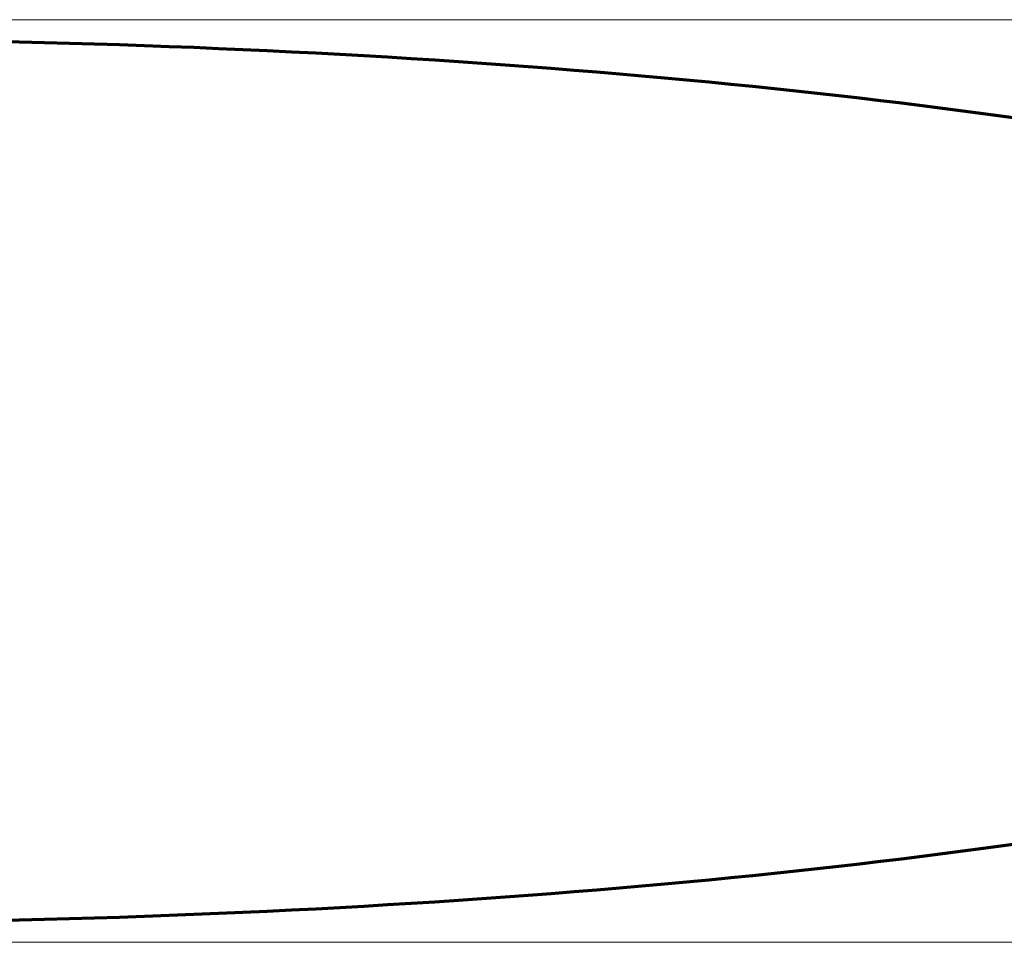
# Model space of a CAD drawing. Header units: inches. Extents: x 0 to 48, y -19.6 to 10.
# Tile 235 of 241: x 26.8 to 37.5, y -12 to -2. Entities that reach past the tile are written whole.
import ezdxf

# ---------------------------------------------------------------- set-up
doc = ezdxf.new("R2010")
doc.units = ezdxf.units.IN
doc.header["$MEASUREMENT"] = 0
doc.layers.add('Layer 1', color=7, linetype='Continuous')

msp = doc.modelspace()

# ---------------------------------------------------------------- linework, layer by layer
at = {"layer": 'Layer 1', "lineweight": 0}
msp.add_lwpolyline([(48, -2.007), (48, -12.007), (0, -12.007), (0, -2.007), (48, -2.007)], dxfattribs=at)
at = {"layer": 'Layer 1', "color": 250, "lineweight": 18, "true_color": 0x231f20}
msp.add_lwpolyline([(48, -2.007), (48, -12.007), (0, -12.007), (0, -2.007), (48, -2.007)], dxfattribs=at)
at = {"layer": 'Layer 1', "lineweight": 0}
msp.add_open_spline([(24, -11.8), (30.03, -11.8), (35.536, -11.349), (39.731, -10.605), (39.731, -10.601), (39.731, -10.598), (39.731, -10.595), (39.731, -9.655), (40.633, -8.892), (41.746, -8.892), (42.498, -8.892), (43.154, -9.241), (43.501, -9.757), (46.214, -8.979), (47.809, -8.031), (47.809, -7.007), (47.809, -5.984), (46.214, -5.036), (43.501, -4.257), (43.154, -4.773), (42.498, -5.122), (41.746, -5.122), (40.633, -5.122), (39.731, -4.36), (39.731, -3.42), (39.731, -3.416), (39.731, -3.413), (39.731, -3.41), (35.536, -2.666), (30.03, -2.214), (24, -2.214), (17.97, -2.214), (12.464, -2.666), (8.269, -3.41), (8.269, -3.413), (8.269, -3.416), (8.269, -3.42), (8.269, -4.36), (7.367, -5.122), (6.254, -5.122), (5.502, -5.122), (4.846, -4.773), (4.499, -4.257), (1.785, -5.036), (0.192, -5.984), (0.192, -7.007), (0.192, -8.031), (1.785, -8.979), (4.499, -9.757), (4.846, -9.241), (5.502, -8.892), (6.254, -8.892), (7.367, -8.892), (8.269, -9.655), (8.269, -10.595), (8.269, -10.598), (8.269, -10.601), (8.269, -10.605), (12.464, -11.349), (17.97, -11.8), (24, -11.8)], degree=3, knots=[0, 0, 0, 0, 1, 1, 1, 2, 2, 2, 3, 3, 3, 4, 4, 4, 5, 5, 5, 6, 6, 6, 7, 7, 7, 8, 8, 8, 9, 9, 9, 10, 10, 10, 11, 11, 11, 12, 12, 12, 13, 13, 13, 14, 14, 14, 15, 15, 15, 16, 16, 16, 17, 17, 17, 18, 18, 18, 19, 19, 19, 20, 20, 20, 20], dxfattribs=at)
at = {"layer": 'Layer 1', "color": 177, "lineweight": 70, "true_color": 0x2e3092}
msp.add_open_spline([(24, -11.8), (30.03, -11.8), (35.536, -11.349), (39.731, -10.605), (39.731, -10.601), (39.731, -10.598), (39.731, -10.595), (39.731, -9.655), (40.633, -8.892), (41.746, -8.892), (42.498, -8.892), (43.154, -9.241), (43.501, -9.757), (46.214, -8.979), (47.809, -8.031), (47.809, -7.007), (47.809, -5.984), (46.214, -5.036), (43.501, -4.257), (43.154, -4.773), (42.498, -5.122), (41.746, -5.122), (40.633, -5.122), (39.731, -4.36), (39.731, -3.42), (39.731, -3.416), (39.731, -3.413), (39.731, -3.41), (35.536, -2.666), (30.03, -2.214), (24, -2.214), (17.97, -2.214), (12.464, -2.666), (8.269, -3.41), (8.269, -3.413), (8.269, -3.416), (8.269, -3.42), (8.269, -4.36), (7.367, -5.122), (6.254, -5.122), (5.502, -5.122), (4.846, -4.773), (4.499, -4.257), (1.785, -5.036), (0.192, -5.984), (0.192, -7.007), (0.192, -8.031), (1.785, -8.979), (4.499, -9.757), (4.846, -9.241), (5.502, -8.892), (6.254, -8.892), (7.367, -8.892), (8.269, -9.655), (8.269, -10.595), (8.269, -10.598), (8.269, -10.601), (8.269, -10.605), (12.464, -11.349), (17.97, -11.8), (24, -11.8)], degree=3, knots=[0, 0, 0, 0, 1, 1, 1, 2, 2, 2, 3, 3, 3, 4, 4, 4, 5, 5, 5, 6, 6, 6, 7, 7, 7, 8, 8, 8, 9, 9, 9, 10, 10, 10, 11, 11, 11, 12, 12, 12, 13, 13, 13, 14, 14, 14, 15, 15, 15, 16, 16, 16, 17, 17, 17, 18, 18, 18, 19, 19, 19, 20, 20, 20, 20], dxfattribs=at)

doc.saveas('drawing.dxf')
